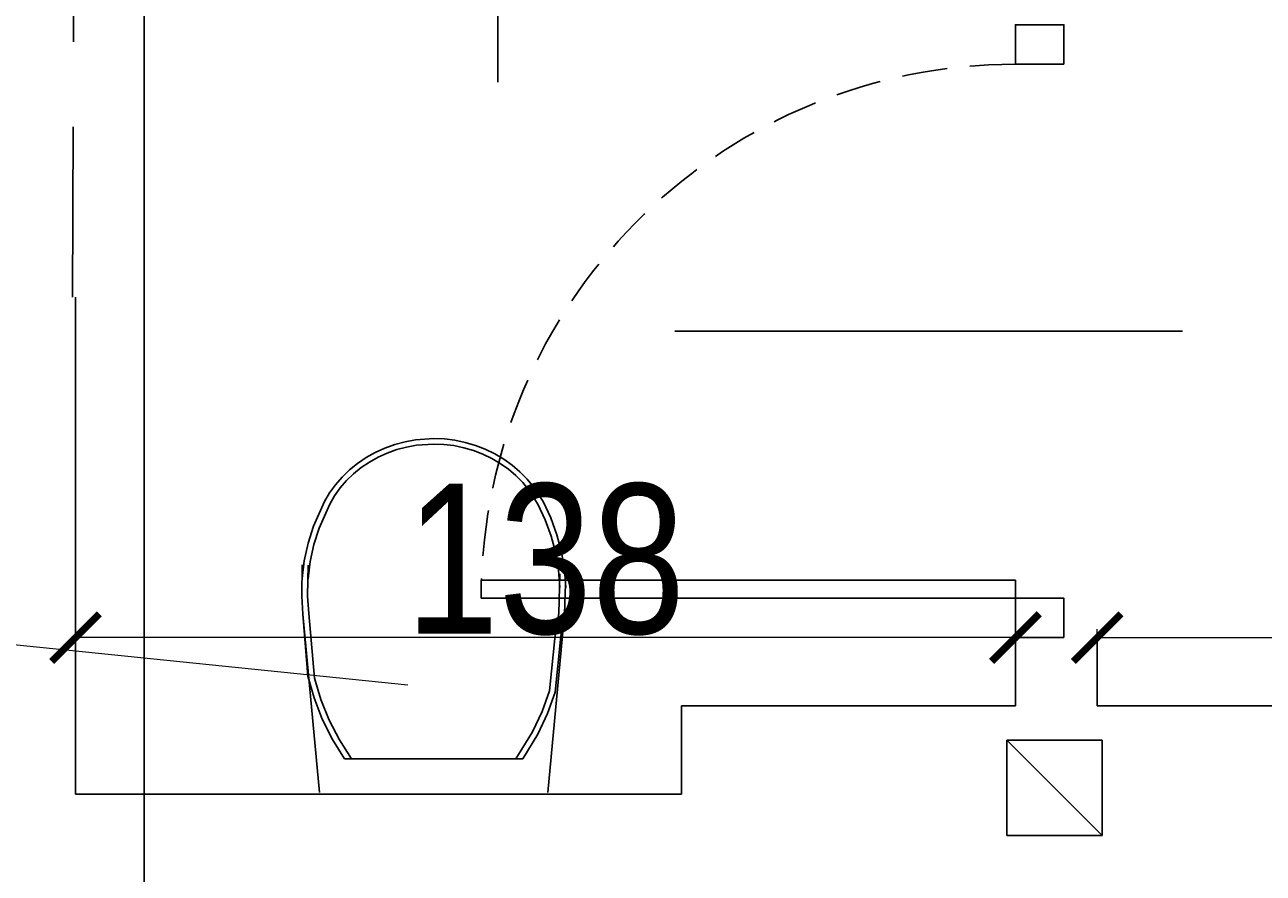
# Model space of a CAD drawing. Header units: millimetres. Extents: x -5941 to 19721, y -9230 to 6433.
# Tile 166 of 204: x 11291 to 11473, y 253 to 378. Entities that reach past the tile are written whole.
import ezdxf
from ezdxf.enums import TextEntityAlignment as Align

# ---------------------------------------------------------------- set-up
doc = ezdxf.new("R2010")
doc.units = ezdxf.units.MM
doc.linetypes.add('DASHED', pattern=[0.75, 0.5, -0.25])
for name, color, linetype in [('A_drzwi', 3, 'Continuous'), ('A_meble łaz kuch', 6, 'Continuous'), ('A_opis stolarki', 3, 'Continuous'), ('A_SC_MUROWANA_DZIAŁOWA', 42, 'Continuous'), ('A_scianazew', 42, 'Continuous'), ('A_wymiary', 55, 'Continuous')]:
    doc.layers.add(name, color=color, linetype=linetype)
doc.layers.add('A_meble łazienka i kuchnia', color=6, linetype='Continuous', lineweight=20)
doc.layers.add('GEB-BEZUG', color=2, linetype='Continuous', lineweight=25, true_color=0xffff00)
doc.styles.add('dar-styl', font='arial.ttf')
doc.styles.add('Opisowy', font='arial.ttf', dxfattribs={"width": 0.8})
doc.dimstyles.new('WYMIARY', dxfattribs={"dimtxt": 1.3, "dimasz": 7, "dimexe": 1.25, "dimexo": 0.3, "dimgap": 0.2, "dimtad": 1, "dimzin": 4, "dimtxsty": 'Opisowy', "dimblk1": 'ARCHTICK', "dimblk2": 'ARCHTICK', "dimsah": 1, "dimcen": 2.5, "dimazin": 0, "dimtfac": 1, "dimtmove": 1, "dimatfit": 3, "dimldrblk": 'ARCHTICK', "dimfxl": 0, "dimlwd": 18, "dimlwe": 9, "dimarcsym": 0})

# ---------------------------------------------------------------- blocks, each defined once
blk = doc.blocks.new('*U16')
at = {"color": 0}
for p, q in [((-28.55, -9.5), (-28.55, -6.5)), ((-28.55, -6.5), (59.45, -6.5)), ((59.45, -6.5), (59.45, -9.5)), ((-28.55, -9.5), (59.45, -9.5))]:
    blk.add_line(p, q, dxfattribs=at)
for points in [[(-36.55, 0), (-36.55, -6.5), (-28.55, -6.5), (-28.55, 0)], [(-36.55, -94.5), (-36.55, -101), (-28.55, -101), (-28.55, -94.5)]]:
    blk.add_lwpolyline(points, close=True, dxfattribs=at)
at = {"color": 0, "linetype": 'DASHED', "ltscale": 15}
blk.add_arc((-28.55, -6.5), 88, 270, 358.0464, dxfattribs=at)
at = {"layer": 'A_opis stolarki'}
blk.add_line((-56.09, -50.5), (27.54, -50.5), dxfattribs=at)
at = {"layer": 'A_opis stolarki', "ltscale": 0.5, "style": 'dar-styl', "text_generation_flag": 2}
blk.add_attdef('ODPORNOŚĆ_OGNIOWA', text='', height=15, rotation=85.9367, dxfattribs=at).set_placement((-55.81, -47.55), align=Align.TOP_CENTER)
at = {"layer": 'A_opis stolarki', "ltscale": 0.5, "style": 'dar-styl'}
blk.add_attdef('SYMBOL_DRZWI1', text='', height=14, dxfattribs=at).set_placement((-16.77, -50.5), align=Align.BOTTOM_CENTER)
blk.add_attdef('SYMBOL_DRZWI2', text='', height=14, dxfattribs=at).set_placement((-16.77, -53.5), align=Align.TOP_CENTER)
blk = doc.blocks.new('_ArchTick')
at = {"color": 0, "const_width": 0.15}
blk.add_lwpolyline([(-0.5, -0.5), (0.5, 0.5)], dxfattribs=at)
blk = doc.blocks.new('*D53')
at = {"layer": 'A_wymiary', "color": 0, "lineweight": 9}
for p, q in [((11448.81, 287.38), (11448.81, 289.33)), ((11580.81, 287.38), (11580.81, 289.33))]:
    blk.add_line(p, q, dxfattribs=at)
at = {"layer": 'A_wymiary', "color": 0, "lineweight": 18}
blk.add_line((11448.81, 288.08), (11580.81, 288.08), dxfattribs=at)
at = {"layer": 'Defpoints', "color": 0}
for p in [(11580.81, 288.08), (11448.81, 278.08), (11580.81, 278.08)]:
    blk.add_point(p, dxfattribs=at)
at = {"layer": 'A_wymiary', "color": 0, "lineweight": 18, "xscale": 7, "yscale": 7, "zscale": 7, "rotation": 180}
blk.add_blockref('_ArchTick', (11448.81, 288.08), dxfattribs=at)
at = {"layer": 'A_wymiary', "color": 0, "lineweight": 18, "xscale": 7, "yscale": 7, "zscale": 7}
blk.add_blockref('_ArchTick', (11580.81, 288.08), dxfattribs=at)
at = {"layer": 'A_wymiary', "color": 0, "insert": (11514.81, 299.52), "char_height": 1.3, "attachment_point": 5, "style": 'Opisowy'}
blk.add_mtext('{\\H16.923077x;\\C3;132}', dxfattribs=at)
blk = doc.blocks.new('*D54')
at = {"layer": 'A_wymiary', "color": 0, "lineweight": 9}
for p, q in [((11298.81, 288.38), (11298.81, 289.33)), ((11436.81, 288.38), (11436.81, 289.33))]:
    blk.add_line(p, q, dxfattribs=at)
at = {"layer": 'A_wymiary', "color": 0, "lineweight": 18}
blk.add_line((11436.81, 288.08), (11298.81, 288.08), dxfattribs=at)
at = {"layer": 'Defpoints', "color": 0}
for p in [(11298.81, 288.08), (11298.81, 288.08), (11436.81, 288.08)]:
    blk.add_point(p, dxfattribs=at)
at = {"layer": 'A_wymiary', "color": 0, "lineweight": 18, "xscale": 7, "yscale": 7, "zscale": 7, "rotation": 180}
blk.add_blockref('_ArchTick', (11298.81, 288.08), dxfattribs=at)
at = {"layer": 'A_wymiary', "color": 0, "lineweight": 18, "xscale": 7, "yscale": 7, "zscale": 7}
blk.add_blockref('_ArchTick', (11436.81, 288.08), dxfattribs=at)
at = {"layer": 'A_wymiary', "color": 0, "insert": (11367.81, 299.52), "char_height": 1.3, "attachment_point": 5, "style": 'Opisowy'}
blk.add_mtext('{\\H16.923077x;\\C3;138}', dxfattribs=at)

msp = doc.modelspace()

# ---------------------------------------------------------------- linework, layer by layer
at = {"linetype": 'DASHED', "ltscale": 50}
msp.add_lwpolyline([(11298.809, 453.079), (11263.809, 453.079), (11263.809, 338.076), (11298.383, 338.076)], close=True, dxfattribs=at)
at = {"layer": 'A_meble łaz kuch', "lineweight": -3, "ltscale": 0.5}
for p, q in [((11344.24, 315.922), (11345.697, 316.447)), ((11345.697, 316.447), (11347.197, 316.851)), ((11347.197, 316.851), (11348.73, 317.131)), ((11348.73, 317.131), (11351.415, 317.32)), ((11348.86, 316.336), (11351.415, 316.516)), ((11351.415, 317.32), (11352.976, 317.257)), ((11351.415, 317.32), (11352.976, 317.257)), ((11351.415, 316.516), (11352.9, 316.456)), ((11352.9, 316.456), (11354.374, 316.275)), ((11352.976, 317.257), (11354.524, 317.067)), ((11352.976, 317.257), (11354.524, 317.067)), ((11354.524, 317.067), (11356.049, 316.752)), ((11354.524, 317.067), (11356.049, 316.752)), ((11356.049, 316.752), (11357.539, 316.314)), ((11356.049, 316.752), (11357.539, 316.314)), ((11341.5, 314.53), (11342.837, 315.282)), ((11341.978, 313.86), (11343.251, 314.576)), ((11342.837, 315.282), (11344.24, 315.922)), ((11343.251, 314.576), (11344.586, 315.186)), ((11344.586, 315.186), (11345.973, 315.685)), ((11345.973, 315.685), (11347.401, 316.069)), ((11347.401, 316.069), (11348.86, 316.336)), ((11354.374, 316.275), (11355.826, 315.975)), ((11355.826, 315.975), (11357.244, 315.559)), ((11357.244, 315.559), (11358.617, 315.029)), ((11357.539, 316.314), (11358.982, 315.758)), ((11357.539, 316.314), (11358.982, 315.758)), ((11358.617, 315.029), (11359.936, 314.389)), ((11358.982, 315.758), (11360.368, 315.086)), ((11358.982, 315.758), (11360.368, 315.086)), ((11360.368, 315.086), (11361.685, 314.304)), ((11360.368, 315.086), (11361.685, 314.304)), ((11339.062, 312.715), (11340.238, 313.672)), ((11339.657, 312.133), (11340.777, 313.044)), ((11340.238, 313.672), (11341.5, 314.53)), ((11340.777, 313.044), (11341.978, 313.86)), ((11359.936, 314.389), (11361.19, 313.646)), ((11361.19, 313.646), (11362.37, 312.803)), ((11361.685, 314.304), (11362.925, 313.419)), ((11361.685, 314.304), (11362.925, 313.419)), ((11362.37, 312.803), (11363.466, 311.867)), ((11362.925, 313.419), (11364.076, 312.436)), ((11362.925, 313.419), (11364.076, 312.436)), ((11336.999, 310.534), (11337.979, 311.667)), ((11337.694, 310.057), (11338.627, 311.135)), ((11337.979, 311.667), (11339.062, 312.715)), ((11338.627, 311.135), (11339.657, 312.133)), ((11363.466, 311.867), (11364.47, 310.846)), ((11364.076, 312.436), (11365.132, 311.363)), ((11364.076, 312.436), (11365.132, 311.363)), ((11365.132, 311.363), (11366.082, 310.209)), ((11365.132, 311.363), (11366.082, 310.209)), ((11335.374, 308.052), (11336.128, 309.326)), ((11336.128, 309.326), (11336.999, 310.534)), ((11336.865, 308.908), (11337.694, 310.057)), ((11364.47, 310.846), (11365.375, 309.748)), ((11365.375, 309.748), (11366.683, 307.695)), ((11366.082, 310.209), (11367.457, 308.052)), ((11366.082, 310.209), (11367.457, 308.052)), ((11333.756, 304.439), (11335.374, 308.052)), ((11334.573, 304.178), (11336.147, 307.695)), ((11336.147, 307.695), (11336.865, 308.908)), ((11366.683, 307.695), (11367.789, 305.369)), ((11367.457, 308.052), (11368.593, 305.662)), ((11368.593, 305.662), (11369.501, 303.188)), ((11332.964, 301.931), (11333.756, 304.439)), ((11333.802, 301.738), (11334.573, 304.178)), ((11367.789, 305.369), (11368.673, 302.962)), ((11332.41, 299.368), (11332.964, 301.931)), ((11368.673, 302.962), (11369.328, 300.492)), ((11369.501, 303.188), (11370.174, 300.651)), ((11333.263, 299.244), (11333.802, 301.738)), ((11369.328, 300.492), (11369.749, 297.978)), ((11370.174, 300.651), (11370.607, 298.068)), ((11332.03, 294.157), (11332.098, 298.77)), ((11332.098, 296.77), (11332.41, 299.368)), ((11332.894, 294.172), (11332.959, 298.716)), ((11332.959, 296.716), (11333.263, 299.244)), ((11369.749, 297.978), (11369.934, 295.44)), ((11369.934, 297.44), (11369.764, 291.633)), ((11370.607, 298.068), (11370.797, 295.46)), ((11370.797, 297.46), (11370.623, 291.548)), ((11332.207, 291.548), (11332.03, 294.157)), ((11333.066, 291.633), (11332.894, 294.172)), ((11332.207, 291.548), (11334.649, 265.324)), ((11332.928, 282.434), (11332.207, 291.548)), ((11333.894, 282.107), (11333.066, 291.633)), ((11370.623, 291.548), (11368.181, 265.324)), ((11369.764, 291.633), (11369.244, 288.435)), ((11370.623, 291.548), (11370.091, 288.28)), ((11369.244, 288.435), (11368.427, 280.292)), ((11370.091, 288.28), (11369.256, 280.069)), ((11333.842, 279.241), (11332.928, 282.434)), ((11334.834, 278.993), (11333.894, 282.107)), ((11368.427, 280.292), (11367.318, 277.227)), ((11369.256, 280.069), (11368.123, 276.937)), ((11335.051, 276.134), (11333.842, 279.241)), ((11336.063, 275.968), (11334.834, 278.993)), ((11367.318, 277.227), (11365.927, 274.263)), ((11368.123, 276.937), (11366.702, 273.909)), ((11336.547, 273.137), (11335.051, 276.134)), ((11337.57, 273.053), (11336.063, 275.968)), ((11338.317, 270.273), (11336.547, 273.137)), ((11339.344, 270.273), (11337.57, 273.053)), ((11365.927, 274.263), (11363.486, 270.273)), ((11366.702, 273.909), (11364.514, 270.273)), ((11364.514, 270.273), (11338.317, 270.273))]:
    msp.add_line(p, q, dxfattribs=at)
at = {"layer": 'A_meble łazienka i kuchnia'}
msp.add_line((11273.913, 288.706), (11347.613, 281.168), dxfattribs=at)
at = {"layer": 'A_SC_MUROWANA_DZIAŁOWA'}
for p, q in [((11435.543, 273.021), (11435.543, 259.021)), ((11449.543, 273.021), (11435.543, 273.021)), ((11435.543, 273.021), (11449.543, 259.021)), ((11449.543, 259.021), (11449.543, 273.021)), ((11435.543, 259.021), (11449.543, 259.021))]:
    msp.add_line(p, q, dxfattribs=at)
for points in [[(11436.809, 288.079), (11436.809, 278.079)], [(11448.809, 288.079), (11448.809, 278.079)], [(11387.809, 278.079), (11387.809, 265.079)], [(11387.809, 278.079), (11436.809, 278.079)], [(11448.809, 278.079), (11490.809, 278.079)], [(11298.809, 265.079), (11387.809, 265.079)]]:
    msp.add_lwpolyline(points, dxfattribs=at)
at = {"layer": 'A_scianazew'}
msp.add_line((11298.809, 338.079), (11298.809, 265.079), dxfattribs=at)
at = {"layer": 'GEB-BEZUG'}
msp.add_lwpolyline([(12158.364, -205.033), (12158.364, -158.97), (11771.294, -158.97), (11771.294, -28.855), (11308.894, -28.855), (11308.894, 785.474)], dxfattribs=at)

# ---------------------------------------------------------------- block references
at = {"layer": 'A_drzwi', "xscale": 0.8910891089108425, "yscale": 0.8910891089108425, "zscale": 0.8910891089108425}
for p, rotation in [((11315.809, 419.649), 89.99999999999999), ((11411.369, 288.079), 180)]:
    msp.add_blockref('*U16', p, dxfattribs=dict(at, rotation=rotation))

# ---------------------------------------------------------------- dimensions: what is measured, and where the dimension line sits
at = {"layer": 'A_wymiary'}
for base, p1, p2, text, picture, middle in [((11298.809, 288.079), (11436.809, 288.079), (11298.809, 288.079), '{\\H16.923077x;\\C3;138}', '*D54', (11367.809, 299.52)), ((11580.809, 288.079), (11448.809, 278.079), (11580.809, 278.079), '{\\H16.923077x;\\C3;132}', '*D53', (11514.809, 299.52))]:
    dim = msp.add_linear_dim(base=base, p1=p1, p2=p2, text=text, dimstyle='WYMIARY', override={"dimtxsty": 'Opisowy'}, dxfattribs=at)
    dim.commit()
    dim.dimension.update_dxf_attribs({"geometry": picture, "text_midpoint": middle})

doc.saveas('drawing.dxf')
